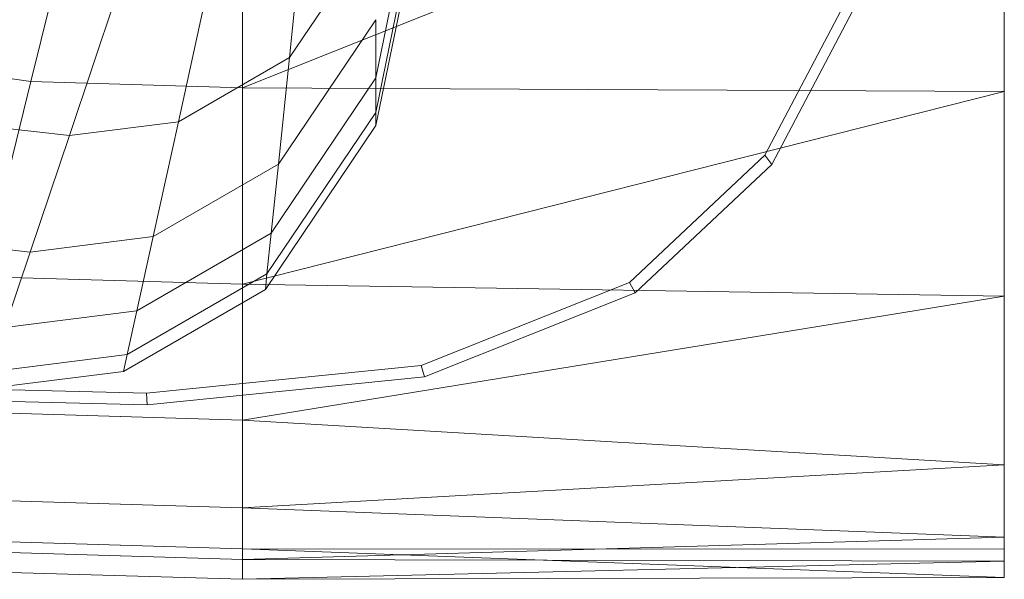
# Model space of a CAD drawing. Header units: metres. Extents: x 391.1 to 430.4, y 12.7 to 29.8.
# Tile 92 of 104: x 405.6036 to 405.7364, y 26.2101 to 26.2856. Entities that reach past the tile are written whole.
import ezdxf

# ---------------------------------------------------------------- set-up
doc = ezdxf.new("R2010")
doc.units = ezdxf.units.M
doc.layers.add('02_MOBILIARIO', color=7, linetype='Continuous', lineweight=18)
doc.layers.add('A-DETL-____-MBND', color=7, linetype='Continuous', lineweight=18)

# ---------------------------------------------------------------- blocks, each defined once
blk = doc.blocks.new('Family - Rentamans PB-155578-02_SAN_P0')
at = {"layer": 'A-DETL-____-MBND', "color": 253, "true_color": 0xaaaaaa}
for p, q in [((0.265, 0.00406), (0.265, 0.36146)), ((0.18869, 0.10869), (0.18027, 0.0676)), ((0.16227, 0.06628), (0.265, 0.10722)), ((0.265, 0.06579), (0.265, 0.10722)), ((0.18902, 0.1057), (0.18027, 0.06296)), ((0.18916, 0.10456), (0.18027, 0.06117)), ((0.13377, 0.06713), (0.14236, 0.10196)), ((0.16227, 0.06628), (0.16227, 0.10137)), ((0.16862, 0.07036), (0.17077, 0.09119)), ((0.18027, 0.08764), (0.16862, 0.07036)), ((0.15365, 0.0617), (0.15858, 0.08414)), ((0.13894, 0.05985), (0.1466, 0.08263)), ((0.24438, 0.07939), (0.23272, 0.05718)), ((0.24542, 0.07835), (0.23364, 0.05592)), ((0.18027, 0.07545), (0.16712, 0.05596)), ((0.18027, 0.0676), (0.18027, 0.07545)), ((0.13377, 0.06713), (0.1139, 0.06981)), ((0.16862, 0.07036), (0.15365, 0.0617)), ((0.16712, 0.05596), (0.16862, 0.07036)), ((0.12728, 0.04082), (0.13377, 0.06713)), ((0.16227, 0.06628), (0.13377, 0.06713)), ((0.18027, 0.0676), (0.16616, 0.04668)), ((0.18027, 0.0676), (0.18027, 0.06296)), ((0.265, 0.06579), (0.16227, 0.06628)), ((0.16227, 0.03978), (0.16227, 0.06628)), ((0.16227, 0.03978), (0.265, 0.06579)), ((0.265, 0.03818), (0.265, 0.06579)), ((0.18027, 0.06296), (0.16559, 0.0412)), ((0.18027, 0.06296), (0.18027, 0.06117)), ((0.13894, 0.05985), (0.11919, 0.06207)), ((0.15365, 0.0617), (0.13894, 0.05985)), ((0.15024, 0.0462), (0.15365, 0.0617)), ((0.18027, 0.06117), (0.16537, 0.03908)), ((0.13365, 0.04411), (0.13894, 0.05985)), ((0.23272, 0.05718), (0.21449, 0.04004)), ((0.23272, 0.05718), (0.23364, 0.05592)), ((0.16712, 0.05596), (0.15024, 0.0462)), ((0.16616, 0.04668), (0.16712, 0.05596)), ((0.23364, 0.05592), (0.21523, 0.03861)), ((0.13365, 0.04411), (0.11137, 0.04662)), ((0.16616, 0.04668), (0.14804, 0.0362)), ((0.16559, 0.0412), (0.16616, 0.04668)), ((0.15024, 0.0462), (0.13365, 0.04411)), ((0.14804, 0.0362), (0.15024, 0.0462)), ((0.13024, 0.03396), (0.13365, 0.04411)), ((0.16559, 0.0412), (0.14675, 0.0303)), ((0.16559, 0.0412), (0.16537, 0.03908)), ((0.12728, 0.04082), (0.16227, 0.03978)), ((0.21449, 0.04004), (0.18639, 0.02883)), ((0.21449, 0.04004), (0.21523, 0.03861)), ((0.16537, 0.03908), (0.14625, 0.02802)), ((0.265, 0.03818), (0.16227, 0.03978)), ((0.16227, 0.02147), (0.16227, 0.03978)), ((0.21523, 0.03861), (0.18684, 0.02729)), ((0.16227, 0.02147), (0.265, 0.03818)), ((0.265, 0.01543), (0.265, 0.03818)), ((0.14804, 0.0362), (0.13024, 0.03396)), ((0.14675, 0.0303), (0.14804, 0.0362)), ((0.14675, 0.0303), (0.12822, 0.02796)), ((0.14625, 0.02802), (0.14675, 0.0303)), ((0.14625, 0.02802), (0.12745, 0.02565)), ((0.18639, 0.02883), (0.14934, 0.02511)), ((0.18639, 0.02883), (0.18684, 0.02729)), ((0.18684, 0.02729), (0.14943, 0.02353)), ((0.14934, 0.02511), (0.12745, 0.02565)), ((0.14943, 0.02353), (0.12731, 0.02408)), ((0.14934, 0.02511), (0.14943, 0.02353)), ((0.1228, 0.02264), (0.16227, 0.02147)), ((0.265, 0.01543), (0.16227, 0.02147)), ((0.16227, 0.00966), (0.16227, 0.02147)), ((0.16227, 0.00966), (0.265, 0.01543)), ((0.265, 0.00569), (0.265, 0.01543)), ((0.11992, 0.01092), (0.16227, 0.00966)), ((0.265, 0.00569), (0.16227, 0.00966)), ((0.16227, 0.00269), (0.16227, 0.00966)), ((0.11975, 0.00536), (0.16227, 0.0041)), ((0.16227, 0.00269), (0.265, 0.00569)), ((0.265, 0.00244), (0.265, 0.00569)), ((0.11821, 0.004), (0.16227, 0.00269)), ((0.16227, 0.00411), (0.265, 0.00406)), ((0.16227, 0.00411), (0.265, 0.00026)), ((0.16227, 0), (0.16227, 0.0041)), ((0.265, 0.00026), (0.265, 0.00406)), ((0.16227, 0.00269), (0.16227, 0)), ((0.16227, 0.00269), (0.265, 0.00244)), ((0.16227, 0), (0.265, 0.00244)), ((0.265, 0.00026), (0.265, 0.00244)), ((0.11764, 0.00133), (0.16227, 0)), ((0.16227, 0), (0.265, 0.00026))]:
    blk.add_line(p, q, dxfattribs=at)
blk = doc.blocks.new('LONDR55-XX_ZZ-ARQ-CAA-M3D-Londres55_ifc-1-02_SAN_P0')
at = {"layer": '02_MOBILIARIO', "color": 253, "lineweight": 18, "true_color": 0xaaaaaa}
blk.add_blockref('Family - Rentamans PB-155578-02_SAN_P0', (405.47137, 26.21013), dxfattribs=at)

msp = doc.modelspace()

# ---------------------------------------------------------------- block references
at = {"lineweight": 5}
msp.add_blockref('LONDR55-XX_ZZ-ARQ-CAA-M3D-Londres55_ifc-1-02_SAN_P0', (0, 0), dxfattribs=at)

doc.saveas('drawing.dxf')
